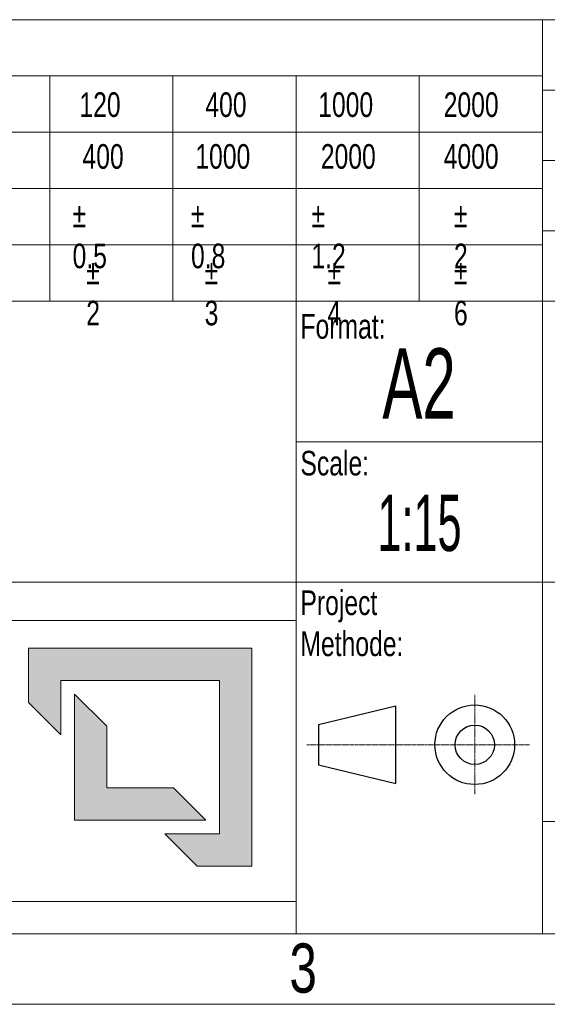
# Model space of a CAD drawing. Header units: millimetres. Extents: x 0 to 31548, y 0 to 22462.
# Tile 11 of 14: x 24208 to 26261, y 0 to 3835. Entities that reach past the tile are written whole.
import ezdxf

# ---------------------------------------------------------------- set-up
doc = ezdxf.new("R2010")
doc.units = ezdxf.units.MM
doc.header["$LTSCALE"] = 0.25
doc.linetypes.add('CENTER', pattern=[50.8, 31.75, -6.35, 6.35, -6.35])
doc.linetypes.add('CENTERX2', pattern=[20.32, 12.7, -2.54, 2.54, -2.54])
doc.layers.add('SLD-0', color=179, linetype='Continuous')
doc.styles.add('SLDTEXTSTYLE0', font='TXT', dxfattribs={"width": 0.510549})
doc.styles.add('SLDTEXTSTYLE1', font='TXT', dxfattribs={"width": 0.574367})
doc.styles.add('SLDTEXTSTYLE2', font='TXT', dxfattribs={"width": 0.638186})
doc.styles.add('SLDTEXTSTYLE3', font='TXT', dxfattribs={"width": 0.75})

# ---------------------------------------------------------------- blocks, each defined once
blk = doc.blocks.new('cajetin')
at = {"color": 7, "linetype": 'Continuous', "lineweight": 18}
for p, q in [((853.5, 7.5), (7.5, 7.5)), ((861, 0), (0, 0))]:
    blk.add_line(p, q, dxfattribs=at)
at = {"color": 7, "linetype": 'Continuous', "lineweight": 0, "insert": (693.01, 6.49), "char_height": 5.25, "attachment_point": 2, "style": 'SLDTEXTSTYLE3'}
blk.add_mtext('3', dxfattribs=at)
blk = doc.blocks.new('LOGO_sombreado')
at = {"linetype": 'Continuous'}
for points in [[(69.338, 18.023), (53.486, 18.023), (53.486, 14.148), (55.776, 11.858), (55.776, 15.733), (67.048, 15.733), (67.048, 4.812), (63.173, 4.812), (65.463, 2.523), (69.338, 2.523)], [(59.044, 12.465), (56.754, 14.754), (56.754, 5.791), (66.07, 5.791), (63.78, 8.081), (59.044, 8.081)]]:
    blk.add_hatch(color=7, dxfattribs=at).paths.add_polyline_path(points, flags=0)
at = {"color": 7, "linetype": 'Continuous', "lineweight": 18}
for p, q in [((0, 20), (72.5, 20)), ((72.5, 20), (72.502, 20.001)), ((72.5, 20), (72.5, 0)), ((53.486, 14.148), (53.486, 18.023)), ((53.486, 18.023), (69.338, 18.023)), ((69.338, 18.023), (69.338, 2.523)), ((67.048, 15.733), (55.776, 15.733)), ((55.776, 15.733), (55.776, 11.858)), ((67.048, 4.812), (67.048, 15.733)), ((56.754, 5.791), (56.754, 14.754)), ((56.754, 14.754), (59.044, 12.465)), ((55.776, 11.858), (53.486, 14.148)), ((59.044, 12.465), (59.044, 8.081)), ((59.044, 8.081), (63.78, 8.081)), ((63.78, 8.081), (66.07, 5.791)), ((66.07, 5.791), (56.754, 5.791)), ((65.463, 2.523), (63.173, 4.812)), ((63.173, 4.812), (67.048, 4.812)), ((69.338, 2.523), (65.463, 2.523)), ((0, 0), (72.5, 0))]:
    blk.add_line(p, q, dxfattribs=at)

msp = doc.modelspace()

# ---------------------------------------------------------------- linework, layer by layer
at = {"color": 7, "linetype": 'Continuous', "lineweight": 18}
for p, q in [((21311.4, 3835), (31172.8, 3835)), ((26242.1, 3835), (26242.1, 273.9)), ((21311.4, 3615.8), (26242.1, 3615.8)), ((24324.6, 2739.3), (24324.6, 3615.8)), ((24804, 2739.3), (24804, 3615.8)), ((25283.3, 2739.3), (25283.3, 3615.8)), ((25762.7, 2739.3), (25762.7, 3615.8)), ((29529.2, 3561), (26242.1, 3561)), ((21311.4, 3396.7), (26242.1, 3396.7)), ((29529.2, 3287.1), (26242.1, 3287.1)), ((21311.4, 3177.5), (26242.1, 3177.5)), ((29529.2, 3013.2), (26242.1, 3013.2)), ((21311.4, 2958.4), (26242.1, 2958.4)), ((23845.2, 2739.3), (24324.6, 2739.3)), ((24324.6, 2739.3), (24804, 2739.3)), ((24804, 2739.3), (25283.3, 2739.3)), ((25283.3, 2739.3), (25762.7, 2739.3)), ((25283.3, 2739.3), (25283.3, 1643.6)), ((25762.7, 2739.3), (26242.1, 2739.3)), ((26242.1, 2739.3), (27063.9, 2739.3)), ((25283.3, 2191.4), (26242.1, 2191.4)), ((21311.4, 1643.6), (26242.1, 1643.6)), ((25283.3, 1643.6), (25283.3, 273.9)), ((26242.1, 1643.6), (31172.8, 1643.6)), ((26242.1, 712.2), (31172.8, 712.2)), ((21311.4, 273.9), (31172.8, 273.9))]:
    msp.add_line(p, q, dxfattribs=at)
at = {"color": 7, "linetype": 'CENTERX2', "lineweight": 18}
msp.add_line((25978.8, 1205.6), (25978.8, 817.9), dxfattribs=at)
at = {"color": 7, "linetype": 'Continuous', "lineweight": 25}
for p, q in [((25371.3, 1089.8), (25671.8, 1162.7)), ((25671.8, 859.6), (25671.8, 1162.7)), ((25371.3, 1089.8), (25371.3, 932.4)), ((25371.3, 932.4), (25671.8, 859.6))]:
    msp.add_line(p, q, dxfattribs=at)
at = {"color": 7, "linetype": 'CENTER', "lineweight": 18}
msp.add_line((25325.8, 1011.1), (26192.2, 1011.1), dxfattribs=at)
at = {"color": 7, "linetype": 'Continuous', "lineweight": 25}
for radius in [155.1, 76.7]:
    msp.add_circle((25978.8, 1011.1), radius, dxfattribs=at)

# ---------------------------------------------------------------- block references
at = {"xscale": 36.5234375, "yscale": 36.5234375, "zscale": 36.5234375}
msp.add_blockref('cajetin', (0, 0), dxfattribs=at)
at = {"color": 7, "linetype": 'Continuous', "xscale": 54.78515625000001, "yscale": 54.78515625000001, "zscale": 54.78515625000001}
msp.add_blockref('LOGO_sombreado', (21312, 399.8), dxfattribs=at)

# ---------------------------------------------------------------- texts
at = {"color": 7, "linetype": 'Continuous', "lineweight": 0}
for s, insert, char_height, attachment_point, style in [('Tolerance for dimensions without tol. according to ISO 2768-mK', (21346.5, 3769.9), 95.874, 1, 'SLDTEXTSTYLE3'), ('120', (24440.2, 3552), 95.87, 1, 'SLDTEXTSTYLE3'), ('400', (24930.4, 3552), 95.87, 1, 'SLDTEXTSTYLE3'), ('1000', (25369.7, 3552), 95.87, 1, 'SLDTEXTSTYLE3'), ('2000', (25858.1, 3552), 95.87, 1, 'SLDTEXTSTYLE3'), ('400', (24452.1, 3350.3), 95.87, 1, 'SLDTEXTSTYLE3'), ('1000', (24891.4, 3350.3), 95.87, 1, 'SLDTEXTSTYLE3'), ('2000', (25379.8, 3350.3), 95.87, 1, 'SLDTEXTSTYLE3'), ('4000', (25858.1, 3350.3), 95.87, 1, 'SLDTEXTSTYLE3'), ('%%p^J0.5', (24413.6, 3122.7), 95.87, 1, 'SLDTEXTSTYLE3'), ('%%p^J0.8', (24874.5, 3122.7), 95.87, 1, 'SLDTEXTSTYLE3'), ('%%p^J1.2', (25343.1, 3122.7), 95.87, 1, 'SLDTEXTSTYLE3'), ('%%p^J2', (25898.1, 3122.7), 95.87, 1, 'SLDTEXTSTYLE3'), ('%%p^J2', (24466.8, 2900.1), 95.87, 1, 'SLDTEXTSTYLE3'), ('%%p^J3', (24927.6, 2900.1), 95.87, 1, 'SLDTEXTSTYLE3'), ('%%p^J4', (25405.7, 2900.1), 95.87, 1, 'SLDTEXTSTYLE3'), ('%%p^J6', (25898.1, 2900.1), 95.87, 1, 'SLDTEXTSTYLE3'), ('Format:', (25300.4, 2688.5), 95.87, 1, 'SLDTEXTSTYLE3'), ('Scale:', (25300.4, 2155.7), 95.87, 1, 'SLDTEXTSTYLE3'), ('Project^JMethode:', (25300.4, 1612), 95.874, 1, 'SLDTEXTSTYLE3'), ('TUBE 16X2 TO FLEXIBLE', (28285.9, 1277.5), 273.926, 2, 'SLDTEXTSTYLE0')]:
    msp.add_mtext(s, dxfattribs=dict(at, insert=insert, char_height=char_height, attachment_point=attachment_point, style=style))
at = {"layer": 'SLD-0', "color": 7, "attachment_point": 2}
for s, insert, char_height, style in [('A2', (25762.3, 2555), 273.93, 'SLDTEXTSTYLE2'), ('1:15', (25763.9, 1984.6), 219.14, 'SLDTEXTSTYLE1')]:
    msp.add_mtext(s, dxfattribs=dict(at, insert=insert, char_height=char_height, style=style))

doc.saveas('drawing.dxf')
